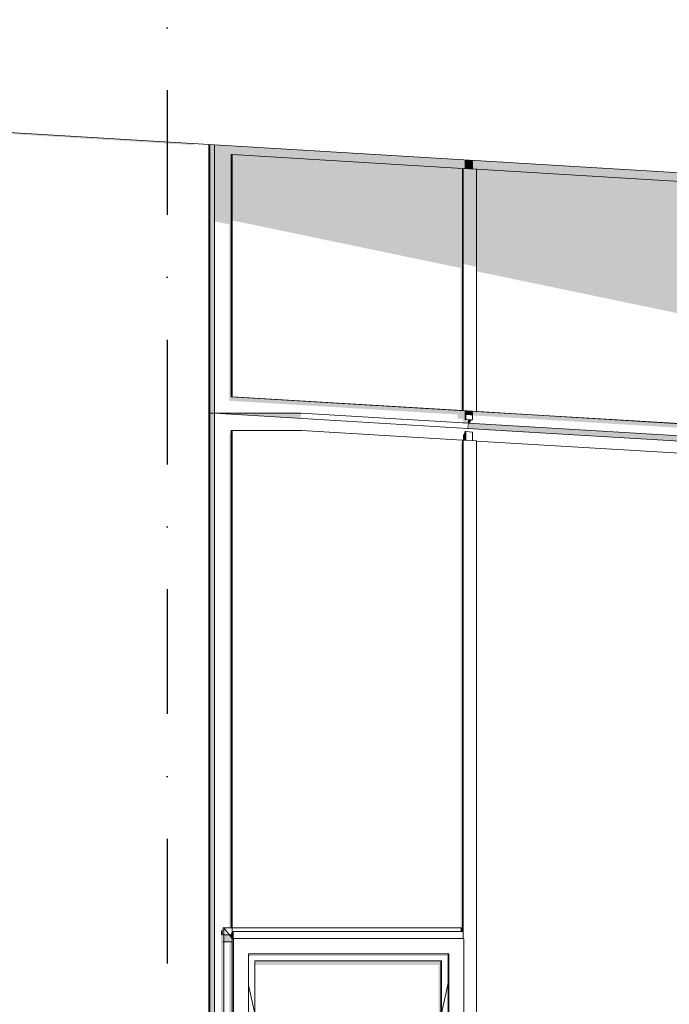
# Model space of a CAD drawing. Header units: millimetres. Extents: x -7573737 to -7522798, y -9734 to 10800.
# Tile 4 of 21: x -7563987 to -7562111, y 2761 to 5603. Entities that reach past the tile are written whole.
import ezdxf
from ezdxf.enums import TextEntityAlignment as Align

# ---------------------------------------------------------------- set-up
doc = ezdxf.new("R2010")
doc.units = ezdxf.units.MM
doc.header["$MEASUREMENT"] = 0
doc.linetypes.add('Kropki i Kreski', pattern=[720, 360, -180, 0, -180])
for name, color, linetype in [('Nowe_280-A Dachy Powłoki', 7, 'Continuous'), ('Nowe_290-A Ściany kurtynowe', 7, 'Continuous'), ('Nowe_410-K Osie', 7, 'Continuous'), ('Nowe_420-K Ściany', 7, 'Continuous')]:
    doc.layers.add(name, color=color, linetype=linetype)
for name, color, linetype, lineweight, true_color in [('Nowe_280-A Dachy Powłoki_Nr_pióra__61', 7, 'Continuous', 13, 0x6a6a6a), ('Nowe_290-A Ściany kurtynowe_Nr_pióra__61', 7, 'Continuous', 13, 0x6a6a6a), ('Nowe_410-K Osie_Nr_pióra__25', 7, 'Continuous', 25, 0x40a5ff), ('Nowe_420-K Ściany_Nr_pióra__61', 7, 'Continuous', 13, 0x6a6a6a)]:
    doc.layers.add(name, color=color, linetype=linetype, lineweight=lineweight, true_color=true_color)
for name, color, linetype, lineweight in [('Nowe_290-A Ściany kurtynowe_Nr_pióra__3', 7, 'Continuous', 13), ('Nowe_290-A Ściany kurtynowe_Nr_pióra__83', 7, 'Continuous', 13), ('Nowe_290-A Ściany kurtynowe_Nr_pióra__87', 7, 'Continuous', 13), ('Nowe_410-K Osie_Nr_pióra__1', 7, 'Continuous', 13), ('Nowe_420-K Ściany_Nr_pióra__87', 7, 'Continuous', 13)]:
    doc.layers.add(name, color=color, linetype=linetype, lineweight=lineweight)
doc.styles.add('STYL_AUTOMATYCZNY_1', font='arial.ttf')

# ---------------------------------------------------------------- blocks, each defined once
blk = doc.blocks.new('ElemPrzekroju_2', base_point=(-6982742.1, 0))
at = {"layer": 'Nowe_280-A Dachy Powłoki_Nr_pióra__61', "color": 251, "linetype": 'Continuous', "lineweight": 13, "true_color": 0x6a6a6a}
for p, q in [((-7563487.5, 5245.3), (-7569230.3, 5589.9)), ((-7563471.2, 5244.3), (-7563487.5, 5245.3)), ((-7545724.4, 4179.5), (-7563440.7, 5242.5))]:
    blk.add_line(p, q, dxfattribs=at)
blk = doc.blocks.new('ElemPrzekroju_4', base_point=(-6982742.1, 0))
at = {"layer": 'Nowe_420-K Ściany_Nr_pióra__61', "linetype": 'Continuous', "lineweight": 0, "true_color": 0x1a1a1a}
blk.add_hatch(color=250, dxfattribs=at).paths.add_polyline_path([(-7569210.3, 5588.6), (-7563490.2, 5241.5), (-7563471.2, 5244.3), (-7569210.3, 5588.7)])
at = {"layer": 'Nowe_420-K Ściany_Nr_pióra__87', "color": 7, "linetype": 'Continuous', "lineweight": 13}
for p in [(-7563471.2, 5244.3), (-7563440.7, 0)]:
    blk.add_line(p, (-7563440.7, 5242.5), dxfattribs=at)
blk = doc.blocks.new('ElemPrzekroju_66', base_point=(-6982742.1, 0))
at = {"layer": 'Nowe_290-A Ściany kurtynowe_Nr_pióra__61', "linetype": 'Continuous', "lineweight": 0, "true_color": 0x1a1a1a}
for points in [[(-7563437.8, 4467.5), (-7563437.8, 2961.7), (-7563424.3, 2961.7), (-7563424.3, 4467.5)], [(-7563381.6, 2981.7), (-7563376.2, 2981.7), (-7563376.2, 4417.5), (-7563381.6, 4406)], [(-7563405.7, 2970.2), (-7563405.7, 2961.7), (-7563400.3, 2961.7), (-7563400.3, 2981.7)]]:
    blk.add_hatch(color=250, dxfattribs=at).paths.add_polyline_path(points)
at = {"layer": 'Nowe_290-A Ściany kurtynowe_Nr_pióra__87', "color": 7, "linetype": 'Continuous', "lineweight": 13}
for p, q in [((-7563437.8, 4467.5), (-7563437.8, 2961.7)), ((-7563424.3, 4467.5), (-7563424.3, 2961.7)), ((-7563376.2, 4417.5), (-7563376.2, 2981.7))]:
    blk.add_line(p, q, dxfattribs=at)
blk = doc.blocks.new('ElemPrzekroju_67', base_point=(-6982742.1, 0))
at = {"layer": 'Nowe_290-A Ściany kurtynowe_Nr_pióra__61', "linetype": 'Continuous', "lineweight": 0, "true_color": 0x1a1a1a}
for points in [[(-7563424.3, 2961.7), (-7563437.8, 2961.7), (-7563437.8, 1480.8), (-7563424.3, 1480.8)], [(-7563405.7, 2961.7), (-7563405.7, 1480.8), (-7563400.3, 1480.8), (-7563400.3, 2961.7)]]:
    blk.add_hatch(color=250, dxfattribs=at).paths.add_polyline_path(points)
at = {"layer": 'Nowe_290-A Ściany kurtynowe_Nr_pióra__87', "color": 7, "linetype": 'Continuous', "lineweight": 13}
for p, q in [((-7563437.8, 2961.7), (-7563437.8, 1480.8)), ((-7563424.3, 2961.7), (-7563424.3, 1480.8))]:
    blk.add_line(p, q, dxfattribs=at)
blk = doc.blocks.new('ElemPrzekroju_82', base_point=(-6982742.1, 0))
at = {"layer": 'Nowe_290-A Ściany kurtynowe_Nr_pióra__61', "linetype": 'Continuous', "lineweight": 0, "true_color": 0x1a1a1a}
blk.add_hatch(color=250, dxfattribs=at).paths.add_polyline_path([(-7562701.8, 4414.1), (-7562701.8, 4389.4), (-7562699.1, 4389.2), (-7562699.1, 4414.1)])
at = {"layer": 'Nowe_290-A Ściany kurtynowe_Nr_pióra__87', "color": 7, "linetype": 'Continuous', "lineweight": 13}
for p, q in [((-7562701.8, 4414.1), (-7562699.1, 4414.1)), ((-7562699.1, 4414.1), (-7562699.1, 4389.2)), ((-7562689.4, 4413.5), (-7562699.1, 4414.1)), ((-7561119.9, 4294.3), (-7562667.5, 4387.1))]:
    blk.add_line(p, q, dxfattribs=at)
blk = doc.blocks.new('ElemPrzekroju_86', base_point=(-6982742.1, 0))
at = {"layer": 'Nowe_290-A Ściany kurtynowe_Nr_pióra__61', "linetype": 'Continuous', "lineweight": 0, "true_color": 0x1a1a1a}
for points in [[(-7563400.3, 1460.8), (-7563397.6, 1460.8), (-7563397.6, 2981.7), (-7563400.3, 2981.7)], [(-7563381.5, 2961.7), (-7563397.6, 2961.7), (-7563397.6, 2941.7), (-7563378.9, 2941.7), (-7563378.9, 2940.2), (-7563381.6, 2934.5), (-7563381.6, 1480.7), (-7563373.5, 1490.8), (-7563373.5, 2951.7)], [(-7563378.9, 2960.2), (-7563378.9, 2958.4), (-7563373.5, 2951.7), (-7563373.5, 2971.7)], [(-7562714.1, 2981.7), (-7562714.1, 2971.7), (-7562708.7, 2971.7), (-7562708.7, 2981.7)], [(-7563373.5, 1490.8), (-7563370.8, 1490.8), (-7563370.8, 2951.7), (-7563373.5, 2951.7)], [(-7563370.8, 2951.7), (-7563370.8, 1490.8), (-7563369.4, 1490.8), (-7563369.4, 2951.7)], [(-7563326.1, 2905.3), (-7563321.9, 2900.9), (-7562754.9, 2900.9), (-7562749.3, 2906.7), (-7563326.1, 2906.7)], [(-7563326.1, 2905.3), (-7563326.1, 2900.9), (-7563321.9, 2900.9)], [(-7562749.3, 2906.7), (-7562754.9, 2900.9), (-7562752, 2900.9), (-7562752, 1538.6), (-7562749.3, 1535.8)], [(-7562749.3, 2906.7), (-7562749.3, 1535.8), (-7562748, 1535.8), (-7562748, 2906.7)], [(-7563308.2, 2875.2), (-7562776.7, 2875.2), (-7562776.7, 1555.8), (-7562771.3, 1555.8), (-7562771.3, 2886.7), (-7563308.2, 2886.7)], [(-7562771.3, 2886.7), (-7562771.3, 1555.8), (-7562768.6, 1555.8), (-7562768.6, 2886.7)], [(-7562752, 1535.8), (-7562749.3, 1535.8), (-7562752, 1538.6)], [(-7563381.6, 1473.6), (-7563378.9, 1473.6), (-7563378.9, 1460.8), (-7562708.7, 1460.8), (-7562708.7, 1470.8), (-7563373.5, 1470.8), (-7563373.5, 1490.8), (-7563381.6, 1480.7)]]:
    blk.add_hatch(color=250, dxfattribs=at).paths.add_polyline_path(points)
at = {"layer": 'Nowe_290-A Ściany kurtynowe_Nr_pióra__3', "color": 7, "linetype": 'Continuous', "lineweight": 13}
for p, q in [((-7563326.1, 2816.3), (-7563308.2, 2735.1)), ((-7562749.3, 2822.4), (-7562768.6, 2735.1)), ((-7563308.2, 2735.1), (-7563048.3, 1555.8)), ((-7562768.6, 2735.1), (-7563028.5, 1555.8)), ((-7563048.3, 1555.8), (-7563043.9, 1535.8)), ((-7563028.5, 1555.8), (-7563032.9, 1535.8))]:
    blk.add_line(p, q, dxfattribs=at)
at = {"layer": 'Nowe_290-A Ściany kurtynowe_Nr_pióra__83', "color": 7, "linetype": 'Continuous', "lineweight": 13}
for p, q in [((-7563400.3, 2981.7), (-7563397.6, 2981.7)), ((-7563373.5, 2981.7), (-7563397.6, 2981.7)), ((-7563397.6, 2981.7), (-7563397.6, 1460.8)), ((-7563373.5, 2951.7), (-7563397.6, 2981.7)), ((-7562708.7, 2981.7), (-7563373.5, 2981.7)), ((-7563373.5, 1490.8), (-7563373.5, 2951.7)), ((-7563370.8, 2951.7), (-7563369.4, 2951.7)), ((-7563369.4, 2951.7), (-7563369.4, 1490.8)), ((-7562704.7, 2951.7), (-7563369.4, 2951.7)), ((-7562704.7, 1490.8), (-7562704.7, 2951.7)), ((-7563326.1, 1535.8), (-7563326.1, 2906.7)), ((-7563326.1, 2906.7), (-7562748, 2906.7)), ((-7562749.3, 2906.7), (-7562749.3, 1535.8)), ((-7562748, 2906.7), (-7562748, 1535.8)), ((-7563308.2, 2886.7), (-7562768.6, 2886.7)), ((-7563308.2, 1555.8), (-7563308.2, 2886.7)), ((-7562771.3, 1555.8), (-7562771.3, 2886.7)), ((-7562768.6, 2886.7), (-7562768.6, 1555.8)), ((-7562748, 1535.8), (-7563326.1, 1535.8)), ((-7562768.6, 1555.8), (-7563308.2, 1555.8)), ((-7563397.6, 1460.8), (-7563373.5, 1490.8)), ((-7563370.8, 1490.8), (-7563369.4, 1490.8)), ((-7563369.4, 1490.8), (-7562704.7, 1490.8)), ((-7563400.3, 1460.8), (-7563397.6, 1460.8)), ((-7563397.6, 1460.8), (-7563373.5, 1460.8)), ((-7563373.5, 1460.8), (-7562708.7, 1460.8))]:
    blk.add_line(p, q, dxfattribs=at)
blk = doc.blocks.new('ElemPrzekroju_91', base_point=(-6982742.1, 0))
at = {"layer": 'Nowe_290-A Ściany kurtynowe_Nr_pióra__61', "linetype": 'Continuous', "lineweight": 0, "true_color": 0x1a1a1a}
for points in [[(-7563376.2, 2981.7), (-7563373.5, 2981.7), (-7563373.5, 4417.5), (-7563376.2, 4417.5)], [(-7562708.7, 4389.6), (-7562714.1, 4378.1), (-7562714.1, 2981.7), (-7562708.7, 2981.7)]]:
    blk.add_hatch(color=250, dxfattribs=at).paths.add_polyline_path(points)
at = {"layer": 'Nowe_290-A Ściany kurtynowe_Nr_pióra__87', "color": 7, "linetype": 'Continuous', "lineweight": 13}
for p, q in [((-7563376.2, 4417.5), (-7563373.5, 4417.5)), ((-7563173.2, 4417.5), (-7563373.5, 4417.5)), ((-7563373.5, 4417.5), (-7563373.5, 2971.7)), ((-7562708.7, 4389.6), (-7563173.2, 4417.5)), ((-7562679.8, 4412.9), (-7562689.4, 4413.5)), ((-7562679.8, 4388), (-7562679.8, 4412.9)), ((-7563400.3, 2961.7), (-7563397.6, 2961.7)), ((-7563373.5, 2961.7), (-7563397.6, 2961.7)), ((-7563400.3, 2941.7), (-7563397.6, 2941.7)), ((-7563397.6, 2941.7), (-7563373.5, 2941.7))]:
    blk.add_line(p, q, dxfattribs=at)
blk = doc.blocks.new('ElemPrzekroju_95', base_point=(-6982742.1, 0))
at = {"layer": 'Nowe_290-A Ściany kurtynowe_Nr_pióra__61', "linetype": 'Continuous', "lineweight": 0, "true_color": 0x1a1a1a}
blk.add_hatch(color=250, dxfattribs=at).paths.add_polyline_path([(-7563424.3, 4467.5), (-7563174.9, 4452.5), (-7563174.5, 4467.5)])
at = {"layer": 'Nowe_290-A Ściany kurtynowe_Nr_pióra__87', "color": 7, "linetype": 'Continuous', "lineweight": 13}
blk.add_line((-7563424.3, 4467.5), (-7563174.5, 4467.5), dxfattribs=at)
blk = doc.blocks.new('ElemPrzekroju_96', base_point=(-6982742.1, 0))
at = {"layer": 'Nowe_290-A Ściany kurtynowe_Nr_pióra__61', "linetype": 'Continuous', "lineweight": 0, "true_color": 0x1a1a1a}
for points in [[(-7562693.5, 4423.6), (-7562691.6, 4423.5), (-7562690.8, 4438.5), (-7562692.7, 4438.6)], [(-7562701.8, 4414.1), (-7562707.2, 4402.6), (-7562707.2, 4389.6), (-7562706, 4389.6), (-7562701.8, 4389.4)]]:
    blk.add_hatch(color=250, dxfattribs=at).paths.add_polyline_path(points)
at = {"layer": 'Nowe_290-A Ściany kurtynowe_Nr_pióra__87', "color": 7, "linetype": 'Continuous', "lineweight": 13}
blk.add_line((-7562690.8, 4438.5), (-7563174.5, 4467.5), dxfattribs=at)
blk = doc.blocks.new('ElemPrzekroju_97', base_point=(-6982742.1, 0))
at = {"layer": 'Nowe_290-A Ściany kurtynowe_Nr_pióra__61', "linetype": 'Continuous', "lineweight": 0, "true_color": 0x1a1a1a}
for points in [[(-7562690.8, 4438.5), (-7562691.6, 4423.5), (-7561102.8, 4328.2), (-7561102, 4343.1)], [(-7561113, 4318.8), (-7561118.4, 4307.3), (-7561118.4, 4294.3), (-7561117.2, 4294.3), (-7561113, 4294)]]:
    blk.add_hatch(color=250, dxfattribs=at).paths.add_polyline_path(points)
at = {"layer": 'Nowe_290-A Ściany kurtynowe_Nr_pióra__87', "color": 7, "linetype": 'Continuous', "lineweight": 13}
blk.add_line((-7561102, 4343.1), (-7562690.8, 4438.5), dxfattribs=at)
blk = doc.blocks.new('ElemPrzekroju_104', base_point=(-6982742.1, 0))
at = {"layer": 'Nowe_290-A Ściany kurtynowe_Nr_pióra__61', "linetype": 'Continuous', "lineweight": 0, "true_color": 0x1a1a1a}
for points in [[(-7563376.2, 5213.6), (-7563376.2, 5126.9), (-7563373.5, 5126.9), (-7563373.5, 5213.6)], [(-7563373.5, 5213.6), (-7563373.5, 5023.8), (-7562714.1, 4886.4), (-7562714.1, 4475.1), (-7562708.7, 4474.8), (-7562708.7, 5173.7)], [(-7562689.4, 5172.7), (-7562679.8, 5172.1), (-7562679.8, 5196.8), (-7562689.4, 5197.4)], [(-7563376.2, 4514.7), (-7563373.5, 4514.7), (-7563373.5, 5126.9), (-7563376.2, 5126.9)], [(-7563376.2, 4514.7), (-7562721.7, 4475.4), (-7562701.8, 4474.2), (-7562699.1, 4474.2), (-7563373.5, 4514.7)], [(-7562689.4, 4473.6), (-7562689.4, 4461.8), (-7562679.8, 4461.3), (-7562679.8, 4473.1)], [(-7562689.4, 4448.6), (-7562692.1, 4448.6), (-7562682.5, 4448), (-7562679.8, 4448)]]:
    blk.add_hatch(color=250, dxfattribs=at).paths.add_polyline_path(points)
at = {"layer": 'Nowe_290-A Ściany kurtynowe_Nr_pióra__87', "color": 7, "linetype": 'Continuous', "lineweight": 13}
for p, q in [((-7563376.2, 5213.6), (-7563373.5, 5213.6)), ((-7563373.5, 5213.6), (-7563373.5, 5126.9)), ((-7562708.7, 5173.7), (-7563373.5, 5213.6)), ((-7562679.8, 5172.1), (-7562679.8, 5196.8)), ((-7563376.2, 5126.9), (-7563373.5, 5126.9)), ((-7563373.5, 5126.9), (-7563373.5, 4514.7)), ((-7563376.2, 4514.7), (-7563373.5, 4514.7)), ((-7563373.5, 4514.7), (-7562708.7, 4474.8)), ((-7562679.8, 4448), (-7562679.8, 4473.1)), ((-7562689.4, 4448.6), (-7562679.8, 4448)), ((-7562682.5, 4448), (-7562679.8, 4448))]:
    blk.add_line(p, q, dxfattribs=at)
blk = doc.blocks.new('ElemPrzekroju_106', base_point=(-6982742.1, 0))
at = {"layer": 'Nowe_290-A Ściany kurtynowe_Nr_pióra__61', "linetype": 'Continuous', "lineweight": 0, "true_color": 0x1a1a1a}
for points in [[(-7562701.8, 5173.4), (-7562699.1, 5173.3), (-7562699.1, 5198), (-7562701.8, 5198.1)], [(-7562699.1, 5173.3), (-7562689.4, 5172.7), (-7562689.4, 5197.4), (-7562699.1, 5198)], [(-7562667.5, 5171.2), (-7562667.5, 4876.7), (-7561125.4, 4555.4), (-7561125.4, 4379.8), (-7561119.9, 4379.5), (-7561119.9, 5078.4)], [(-7561100.7, 5077.4), (-7561091.1, 5076.8), (-7561091.1, 5101.5), (-7561100.7, 5102.1)], [(-7562699.1, 4474.2), (-7562701.8, 4474.2), (-7562701.8, 4449.2), (-7562699.1, 4449.2)], [(-7562689.4, 4473.6), (-7562699.1, 4474.2), (-7562699.1, 4462.4), (-7562689.4, 4461.8)], [(-7562679.8, 4472.9), (-7561113, 4378.9), (-7561110.3, 4378.9), (-7562679.8, 4473.1)], [(-7562699.1, 4449.2), (-7562701.8, 4449.2), (-7562692.1, 4448.6), (-7562689.4, 4448.6)], [(-7561100.7, 4378.3), (-7561100.7, 4366.5), (-7561091.1, 4365.9), (-7561091.1, 4377.7)], [(-7561103.4, 4353.3), (-7561093.8, 4352.7), (-7561091.1, 4352.7), (-7561100.7, 4353.3)]]:
    blk.add_hatch(color=250, dxfattribs=at).paths.add_polyline_path(points)
at = {"layer": 'Nowe_290-A Ściany kurtynowe_Nr_pióra__87', "color": 7, "linetype": 'Continuous', "lineweight": 13}
for p, q in [((-7562699.1, 5198), (-7562699.1, 5173.3)), ((-7561513.1, 5101.9), (-7562667.5, 5171.2)), ((-7561119.9, 5078.4), (-7561513.1, 5101.9)), ((-7561091.1, 5076.8), (-7561091.1, 5101.5)), ((-7562699.1, 4474.2), (-7562699.1, 4449.2)), ((-7562670.2, 4472.5), (-7561119.9, 4379.5)), ((-7562701.8, 4449.2), (-7562699.1, 4449.2)), ((-7562699.1, 4449.2), (-7562689.4, 4448.6)), ((-7561091.1, 4352.7), (-7561091.1, 4377.7)), ((-7561100.7, 4353.3), (-7561091.1, 4352.7)), ((-7561093.8, 4352.7), (-7561091.1, 4352.7))]:
    blk.add_line(p, q, dxfattribs=at)
blk = doc.blocks.new('ElemPrzekroju_107', base_point=(-6982742.1, 0))
at = {"layer": 'Nowe_290-A Ściany kurtynowe_Nr_pióra__61', "linetype": 'Continuous', "lineweight": 0, "true_color": 0x1a1a1a}
for points in [[(-7563424.3, 5241.5), (-7563437.8, 5242.3), (-7563437.8, 5126.9), (-7563424.3, 5126.9)], [(-7563400.3, 5240.1), (-7563424.3, 5241.5), (-7563424.3, 5126.9), (-7563376.2, 5126.9), (-7563376.2, 5213.6)]]:
    blk.add_hatch(color=250, dxfattribs=at).paths.add_polyline_path(points)
at = {"layer": 'Nowe_290-A Ściany kurtynowe_Nr_pióra__87', "color": 7, "linetype": 'Continuous', "lineweight": 13}
for p, q in [((-7563437.8, 5242.3), (-7563437.8, 5126.9)), ((-7563424.3, 5241.5), (-7563424.3, 5126.9)), ((-7563376.2, 5213.6), (-7563376.2, 5126.9))]:
    blk.add_line(p, q, dxfattribs=at)
blk = doc.blocks.new('ElemPrzekroju_108', base_point=(-6982742.1, 0))
at = {"layer": 'Nowe_290-A Ściany kurtynowe_Nr_pióra__61', "linetype": 'Continuous', "lineweight": 0, "true_color": 0x1a1a1a}
blk.add_hatch(color=250, dxfattribs=at).paths.add_polyline_path([(-7563400.3, 5240.1), (-7563376.2, 5213.6), (-7563373.5, 5213.6), (-7562708.7, 5173.7), (-7562706, 5173.7), (-7562701.8, 5173.4), (-7562701.8, 5198.1)])
blk = doc.blocks.new('ElemPrzekroju_109', base_point=(-6982742.1, 0))
at = {"layer": 'Nowe_290-A Ściany kurtynowe_Nr_pióra__61', "linetype": 'Continuous', "lineweight": 0, "true_color": 0x1a1a1a}
blk.add_hatch(color=250, dxfattribs=at).paths.add_polyline_path([(-7561514.4, 5126.9), (-7562679.8, 5196.8), (-7562679.8, 5172.1), (-7562667.5, 5171.4), (-7562667.5, 5171.2), (-7561515.8, 5102.1)])
blk = doc.blocks.new('ElemPrzekroju_120', base_point=(-6982742.1, 0))
at = {"layer": 'Nowe_290-A Ściany kurtynowe_Nr_pióra__61', "linetype": 'Continuous', "lineweight": 0, "true_color": 0x1a1a1a}
for points in [[(-7561113, 4378.9), (-7562679.8, 4472.9), (-7562679.8, 4457.8), (-7562678.3, 4461), (-7561133.5, 4368.3), (-7561133.5, 4356.5), (-7561118.4, 4355.6), (-7561118.4, 4344.1), (-7561103.9, 4343.3), (-7561103.4, 4353.3), (-7561113, 4353.8)], [(-7562692.1, 4448.6), (-7562692.7, 4438.6), (-7562687.1, 4438.2), (-7562682.5, 4448), (-7562682.5, 4448)]]:
    blk.add_hatch(color=250, dxfattribs=at).paths.add_polyline_path(points)
at = {"layer": 'Nowe_290-A Ściany kurtynowe_Nr_pióra__87', "color": 7, "linetype": 'Continuous', "lineweight": 13}
for p, q in [((-7562679.8, 4472.9), (-7561113, 4378.9)), ((-7562693.5, 4423.6), (-7561104.8, 4328.3))]:
    blk.add_line(p, q, dxfattribs=at)
blk = doc.blocks.new('ElemPrzekroju_121', base_point=(-6982742.1, 0))
at = {"layer": 'Nowe_290-A Ściany kurtynowe_Nr_pióra__61', "linetype": 'Continuous', "lineweight": 0, "true_color": 0x1a1a1a}
blk.add_hatch(color=250, dxfattribs=at).paths.add_polyline_path([(-7563381.6, 4509.4), (-7563381.6, 4503.2), (-7562722.2, 4463.6), (-7562722.2, 4451.9), (-7562707.2, 4450.9), (-7562707.2, 4437.7), (-7562692.8, 4436.8), (-7562692.1, 4448.6), (-7562701.8, 4449.2), (-7562701.8, 4474.2), (-7563376.2, 4514.7)])
at = {"layer": 'Nowe_290-A Ściany kurtynowe_Nr_pióra__87', "color": 7, "linetype": 'Continuous', "lineweight": 13}
for p, q in [((-7563376.2, 4514.7), (-7562701.8, 4474.2)), ((-7563424.3, 4467.5), (-7562693.5, 4423.6))]:
    blk.add_line(p, q, dxfattribs=at)
blk = doc.blocks.new('ElemPrzekroju_122', base_point=(-6982742.1, 0))
at = {"layer": 'Nowe_290-A Ściany kurtynowe_Nr_pióra__61', "linetype": 'Continuous', "lineweight": 0, "true_color": 0x1a1a1a}
for points in [[(-7563424.3, 5126.9), (-7563437.8, 5126.9), (-7563437.8, 4467.5), (-7563424.3, 4467.5)], [(-7563424.3, 5126.9), (-7563424.3, 5021.3), (-7563381.6, 5012.4), (-7563381.6, 4509.4), (-7563376.2, 4514.7), (-7563376.2, 5126.9)]]:
    blk.add_hatch(color=250, dxfattribs=at).paths.add_polyline_path(points)
at = {"layer": 'Nowe_290-A Ściany kurtynowe_Nr_pióra__87', "color": 7, "linetype": 'Continuous', "lineweight": 13}
for p, q in [((-7563437.8, 5126.9), (-7563437.8, 4467.5)), ((-7563424.3, 5126.9), (-7563424.3, 4467.5)), ((-7563376.2, 5126.9), (-7563376.2, 4514.7)), ((-7563437.8, 4467.5), (-7563424.3, 4467.5))]:
    blk.add_line(p, q, dxfattribs=at)
blk = doc.blocks.new('ElemPrzekroju_124', base_point=(-6982742.1, 0))
at = {"layer": 'Nowe_290-A Ściany kurtynowe_Nr_pióra__61', "linetype": 'Continuous', "lineweight": 0, "true_color": 0x1a1a1a}
blk.add_hatch(color=250, dxfattribs=at).paths.add_polyline_path([(-7563440.2, 4416.6), (-7563440.2, 2986.3), (-7563437.8, 2986.3), (-7563437.8, 4416.5)])
blk = doc.blocks.new('ElemPrzekroju_125', base_point=(-6982742.1, 0))
at = {"layer": 'Nowe_290-A Ściany kurtynowe_Nr_pióra__61', "linetype": 'Continuous', "lineweight": 0, "true_color": 0x1a1a1a}
for points in [[(-7563440.7, 4467.3), (-7563440.7, 4466.7), (-7563437.8, 4466.5), (-7563437.8, 4467.2), (-7563440.2, 4467.3)], [(-7563440.7, 4416.6), (-7563437.8, 4416.5), (-7563437.8, 4466.5), (-7563440.7, 4466.7)]]:
    blk.add_hatch(color=250, dxfattribs=at).paths.add_polyline_path(points)
blk = doc.blocks.new('ElemPrzekroju_126', base_point=(-6982742.1, 0))
at = {"layer": 'Nowe_290-A Ściany kurtynowe_Nr_pióra__61', "linetype": 'Continuous', "lineweight": 0, "true_color": 0x1a1a1a}
blk.add_hatch(color=250, dxfattribs=at).paths.add_polyline_path([(-7563440.7, 4416.6), (-7563440.7, 2976.3), (-7563440.2, 2976.3), (-7563440.2, 4416.6)])
at = {"layer": 'Nowe_290-A Ściany kurtynowe_Nr_pióra__87', "color": 7, "linetype": 'Continuous', "lineweight": 13}
blk.add_line((-7563440.2, 4416.6), (-7563440.2, 2976.3), dxfattribs=at)
blk = doc.blocks.new('ElemPrzekroju_127', base_point=(-6982742.1, 0))
at = {"layer": 'Nowe_290-A Ściany kurtynowe_Nr_pióra__61', "linetype": 'Continuous', "lineweight": 0, "true_color": 0x1a1a1a}
blk.add_hatch(color=250, dxfattribs=at).paths.add_polyline_path([(-7563440.7, 4467.3), (-7563440.2, 4467.3), (-7563440.2, 5213.4), (-7563440.7, 5213.4)])
at = {"layer": 'Nowe_290-A Ściany kurtynowe_Nr_pióra__87', "color": 7, "linetype": 'Continuous', "lineweight": 13}
for p in [(-7563440.2, 5213.4), (-7563440.7, 4467.3)]:
    blk.add_line(p, (-7563440.2, 4467.3), dxfattribs=at)
blk = doc.blocks.new('ElemPrzekroju_128', base_point=(-6982742.1, 0))
at = {"layer": 'Nowe_290-A Ściany kurtynowe_Nr_pióra__61', "linetype": 'Continuous', "lineweight": 0, "true_color": 0x1a1a1a}
blk.add_hatch(color=250, dxfattribs=at).paths.add_polyline_path([(-7563437.8, 5216.5), (-7563440.2, 5216.6), (-7563440.2, 4467.3), (-7563437.8, 4467.2), (-7563437.8, 4467.5)])
at = {"layer": 'Nowe_290-A Ściany kurtynowe_Nr_pióra__87', "color": 7, "linetype": 'Continuous', "lineweight": 13}
blk.add_line((-7563437.8, 4467.2), (-7563440.2, 4467.3), dxfattribs=at)
blk = doc.blocks.new('ElemPrzekroju_129', base_point=(-6982742.1, 0))
at = {"layer": 'Nowe_290-A Ściany kurtynowe_Nr_pióra__61', "linetype": 'Continuous', "lineweight": 0, "true_color": 0x1a1a1a}
blk.add_hatch(color=250, dxfattribs=at).paths.add_polyline_path([(-7563440.7, 5242.5), (-7563440.7, 5216.6), (-7563437.8, 5216.5), (-7563437.8, 5242.3)])
at = {"layer": 'Nowe_290-A Ściany kurtynowe_Nr_pióra__87', "color": 7, "linetype": 'Continuous', "lineweight": 13}
blk.add_line((-7563440.7, 5216.6), (-7563437.8, 5216.5), dxfattribs=at)
blk = doc.blocks.new('ElemPrzekroju_130', base_point=(-6982742.1, 0))
at = {"layer": 'Nowe_290-A Ściany kurtynowe_Nr_pióra__61', "linetype": 'Continuous', "lineweight": 0, "true_color": 0x1a1a1a}
blk.add_hatch(color=250, dxfattribs=at).paths.add_polyline_path([(-7563440.7, 5216.6), (-7563440.7, 5213.4), (-7563440.2, 5213.4), (-7563440.2, 5216.6)])
at = {"layer": 'Nowe_290-A Ściany kurtynowe_Nr_pióra__87', "color": 7, "linetype": 'Continuous', "lineweight": 13}
for p in [(-7563440.7, 5213.4), (-7563440.2, 5216.6)]:
    blk.add_line(p, (-7563440.2, 5213.4), dxfattribs=at)
blk = doc.blocks.new('ElemPrzekroju_131', base_point=(-6982742.1, 0))
at = {"layer": 'Nowe_290-A Ściany kurtynowe_Nr_pióra__87', "color": 7, "linetype": 'Continuous', "lineweight": 13}
for p, q in [((-7563437.8, 4466.5), (-7563440.7, 4466.7)), ((-7563437.8, 4416.5), (-7563440.7, 4416.6))]:
    blk.add_line(p, q, dxfattribs=at)
blk = doc.blocks.new('ElemPrzekroju_235', base_point=(-6982742.1, 0))
at = {"layer": 'Nowe_290-A Ściany kurtynowe_Nr_pióra__87', "color": 7, "linetype": 'Continuous', "lineweight": 13}
blk.add_line((-7562667.5, 1480.8), (-7562667.5, 2961.7), dxfattribs=at)
blk = doc.blocks.new('ElemPrzekroju_240', base_point=(-6982742.1, 0))
at = {"layer": 'Nowe_290-A Ściany kurtynowe_Nr_pióra__61', "linetype": 'Continuous', "lineweight": 0, "true_color": 0x1a1a1a}
blk.add_hatch(color=250, dxfattribs=at).paths.add_polyline_path([(-7562708.7, 2971.7), (-7562706, 2971.7), (-7562706, 4389.6), (-7562708.7, 4389.6)])
at = {"layer": 'Nowe_290-A Ściany kurtynowe_Nr_pióra__87', "color": 7, "linetype": 'Continuous', "lineweight": 13}
for p, q in [((-7562706, 4389.6), (-7562708.7, 4389.6)), ((-7562708.7, 4389.6), (-7562708.7, 2971.7)), ((-7562667.5, 4387.3), (-7562706, 4389.6)), ((-7562706, 2971.7), (-7562706, 4389.6)), ((-7562667.5, 2961.7), (-7562667.5, 4387.3))]:
    blk.add_line(p, q, dxfattribs=at)
blk = doc.blocks.new('ElemPrzekroju_245', base_point=(-6982742.1, 0))
at = {"layer": 'Nowe_290-A Ściany kurtynowe_Nr_pióra__61', "linetype": 'Continuous', "lineweight": 0, "true_color": 0x1a1a1a}
for points in [[(-7562708.7, 4474.8), (-7562706, 4474.8), (-7562706, 5126.9), (-7562708.7, 5126.9)], [(-7562706, 5126.9), (-7562706, 4897.9), (-7562667.5, 4889.9), (-7562667.5, 5126.9)], [(-7562708.7, 4474.8), (-7562670.2, 4472.5), (-7562667.5, 4472.5), (-7562706, 4474.8)]]:
    blk.add_hatch(color=250, dxfattribs=at).paths.add_polyline_path(points)
at = {"layer": 'Nowe_290-A Ściany kurtynowe_Nr_pióra__87', "color": 7, "linetype": 'Continuous', "lineweight": 13}
for p, q in [((-7562708.7, 5126.9), (-7562708.7, 4474.8)), ((-7562706, 4474.8), (-7562706, 5126.9)), ((-7562667.5, 4472.5), (-7562667.5, 5126.9)), ((-7562708.7, 4474.8), (-7562689.4, 4473.6)), ((-7562708.7, 4474.8), (-7562706, 4474.8)), ((-7562706, 4474.8), (-7562667.5, 4472.5)), ((-7562689.4, 4473.6), (-7562679.8, 4473.1)), ((-7562679.8, 4473.1), (-7562670.2, 4472.5)), ((-7562667.5, 4472.5), (-7562670.2, 4472.5))]:
    blk.add_line(p, q, dxfattribs=at)
blk = doc.blocks.new('ElemPrzekroju_246', base_point=(-6982742.1, 0))
at = {"layer": 'Nowe_290-A Ściany kurtynowe_Nr_pióra__61', "linetype": 'Continuous', "lineweight": 0, "true_color": 0x1a1a1a}
for points in [[(-7562708.7, 5126.9), (-7562706, 5126.9), (-7562706, 5173.7), (-7562708.7, 5173.7)], [(-7562667.5, 5171.4), (-7562706, 5173.7), (-7562706, 5126.9), (-7562667.5, 5126.9)]]:
    blk.add_hatch(color=250, dxfattribs=at).paths.add_polyline_path(points)
at = {"layer": 'Nowe_290-A Ściany kurtynowe_Nr_pióra__87', "color": 7, "linetype": 'Continuous', "lineweight": 13}
for p, q in [((-7562706, 5173.7), (-7562708.7, 5173.7)), ((-7562708.7, 5173.7), (-7562708.7, 5126.9)), ((-7562667.5, 5171.4), (-7562706, 5173.7)), ((-7562706, 5126.9), (-7562706, 5173.7)), ((-7562667.5, 5126.9), (-7562667.5, 5171.4))]:
    blk.add_line(p, q, dxfattribs=at)
blk = doc.blocks.new('ElemPrzekroju_263', base_point=(-6982742.1, 0))
at = {"layer": 'Nowe_290-A Ściany kurtynowe_Nr_pióra__61', "linetype": 'Continuous', "lineweight": 0, "true_color": 0x1a1a1a}
blk.add_hatch(color=250, dxfattribs=at).paths.add_polyline_path([(-7563373.5, 2961.7), (-7563373.5, 2951.7), (-7563370.8, 2951.7), (-7563370.8, 2971.7), (-7563373.5, 2971.7)])
at = {"layer": 'Nowe_290-A Ściany kurtynowe_Nr_pióra__87', "color": 7, "linetype": 'Continuous', "lineweight": 13}
for p, q in [((-7563373.5, 2971.7), (-7563373.5, 2961.7)), ((-7563373.5, 2971.7), (-7563370.8, 2971.7)), ((-7563373.5, 2961.7), (-7563373.5, 2951.7)), ((-7563370.8, 2971.7), (-7562706, 2971.7)), ((-7563370.8, 2971.7), (-7563370.8, 2951.7)), ((-7562706, 2951.7), (-7562706, 2971.7)), ((-7563370.8, 2951.7), (-7563373.5, 2951.7))]:
    blk.add_line(p, q, dxfattribs=at)
blk = doc.blocks.new('ElemPrzekroju_269', base_point=(-6982742.1, 0))
at = {"layer": 'Nowe_290-A Ściany kurtynowe_Nr_pióra__61', "linetype": 'Continuous', "lineweight": 0, "true_color": 0x1a1a1a}
blk.add_hatch(color=250, dxfattribs=at).paths.add_polyline_path([(-7563440.7, 2956.3), (-7563437.8, 2956.3), (-7563437.8, 2961.7), (-7563437.8, 2976.3), (-7563440.7, 2976.3)])
at = {"layer": 'Nowe_290-A Ściany kurtynowe_Nr_pióra__87', "color": 7, "linetype": 'Continuous', "lineweight": 13}
blk.add_line((-7563437.8, 2976.3), (-7563440.7, 2976.3), dxfattribs=at)
blk = doc.blocks.new('ElemPrzekroju_270', base_point=(-6982742.1, 0))
at = {"layer": 'Nowe_290-A Ściany kurtynowe_Nr_pióra__61', "linetype": 'Continuous', "lineweight": 0, "true_color": 0x1a1a1a}
for points in [[(-7563440.2, 2986.3), (-7563440.2, 2976.3), (-7563437.8, 2976.3), (-7563437.8, 2986.3)], [(-7563440.7, 2949.9), (-7563437.8, 2946.8), (-7563437.8, 2956.3), (-7563440.7, 2956.3)], [(-7563437.8, 2946.8), (-7563440.7, 2949.9), (-7563440.7, 25), (-7563437.8, 25), (-7563437.8, 1480.8)]]:
    blk.add_hatch(color=250, dxfattribs=at).paths.add_polyline_path(points)
at = {"layer": 'Nowe_290-A Ściany kurtynowe_Nr_pióra__83', "color": 7, "linetype": 'Continuous', "lineweight": 13}
for p, q in [((-7563440.2, 2986.3), (-7563437.8, 2986.3)), ((-7563440.7, 2956.3), (-7563437.8, 2956.3))]:
    blk.add_line(p, q, dxfattribs=at)
blk = doc.blocks.new('Standardowy znacznik osi[4]', base_point=(-7563560.7, 10000))
at = {"layer": 'Nowe_410-K Osie_Nr_pióra__25', "color": 161, "linetype": 'Kropki i Kreski', "lineweight": 25, "true_color": 0x40a5ff}
blk.add_line((-7563560.7, 9000), (-7563560.7, -7933.8), dxfattribs=at)
at = {"layer": 'Nowe_410-K Osie_Nr_pióra__1', "color": 7, "lineweight": 13, "style": 'STYL_AUTOMATYCZNY_1'}
for tag, p in [('AC_MarkerText_1_0', (-7563560.7, 10575)), ('AC_MarkerText_1_1', (-7563560.7, -9158.8))]:
    blk.add_attdef(tag, text='', height=350, rotation=360, dxfattribs=at).set_placement(p, align=Align.TOP_CENTER)

msp = doc.modelspace()

# ---------------------------------------------------------------- block references
at = {"layer": 'Nowe_280-A Dachy Powłoki', "lineweight": 0}
msp.add_blockref('ElemPrzekroju_2', (-6982742.1, 0), dxfattribs=at)
at = {"layer": 'Nowe_290-A Ściany kurtynowe', "lineweight": 0}
for name in ['ElemPrzekroju_129', 'ElemPrzekroju_107', 'ElemPrzekroju_108', 'ElemPrzekroju_130', 'ElemPrzekroju_127', 'ElemPrzekroju_128', 'ElemPrzekroju_104', 'ElemPrzekroju_246', 'ElemPrzekroju_106', 'ElemPrzekroju_109', 'ElemPrzekroju_122', 'ElemPrzekroju_245', 'ElemPrzekroju_121', 'ElemPrzekroju_125', 'ElemPrzekroju_131', 'ElemPrzekroju_66', 'ElemPrzekroju_95', 'ElemPrzekroju_96', 'ElemPrzekroju_120', 'ElemPrzekroju_97', 'ElemPrzekroju_126', 'ElemPrzekroju_124', 'ElemPrzekroju_91', 'ElemPrzekroju_82', 'ElemPrzekroju_240', 'ElemPrzekroju_270', 'ElemPrzekroju_269', 'ElemPrzekroju_67', 'ElemPrzekroju_86', 'ElemPrzekroju_263', 'ElemPrzekroju_235']:
    msp.add_blockref(name, (-6982742.1, 0), dxfattribs=at)
at = {"layer": 'Nowe_410-K Osie', "color": 8, "linetype": 'Continuous', "lineweight": 13}
msp.add_blockref('Standardowy znacznik osi[4]', (-7563560.7, 10000), dxfattribs=at)
at = {"layer": 'Nowe_420-K Ściany', "lineweight": 0}
msp.add_blockref('ElemPrzekroju_4', (-6982742.1, 0), dxfattribs=at)

doc.saveas('drawing.dxf')
